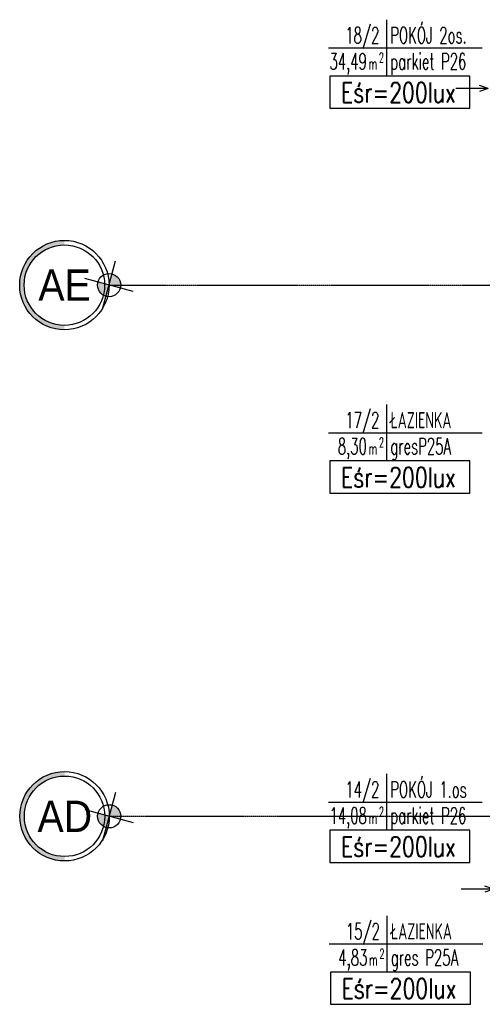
# Model space of a CAD drawing. Header units: inches. Extents: x -281236 to -70395, y 38777 to 102341.
# Tile 161 of 244: x -143289 to -142825, y 60406 to 61393. Entities that reach past the tile are written whole.
import ezdxf
from ezdxf.enums import TextEntityAlignment as Align

# ---------------------------------------------------------------- set-up
doc = ezdxf.new("R2010")
doc.units = ezdxf.units.IN
doc.header["$MEASUREMENT"] = 0
doc.linetypes.add('CENTER', pattern=[2, 1.25, -0.25, 0.25, -0.25])
doc.layers.get('0').update_dxf_attribs({"color": 101})
for name, color, linetype in [('E-90', 6, 'Continuous'), ('E-OPIS-POM', 6, 'Continuous'), ('E35', 6, 'Continuous'), ('Ins-went-opis', 141, 'Continuous'), ('Os-osie glowne', 8, 'CENTER'), ('Os-osie-opis', 8, 'Continuous')]:
    doc.layers.add(name, color=color, linetype=linetype)
doc.styles.add('dwg_opis duży', font='ARIAL.TTF', dxfattribs={"width": 0.9})
doc.styles.add('KA wymiar', font='romans.shx', dxfattribs={"width": 0.6})
doc.styles.add('ROMANS', font='romans', dxfattribs={"width": 0.85})

# ---------------------------------------------------------------- blocks, each defined once
blk = doc.blocks.new('pow')
for p, q in [((0, 0.523), (0, -0.523)), ((-1.075, 0), (1.78, 0))]:
    blk.add_line(p, q)
at = {"style": 'KA wymiar', "width": 0.6}
for s, height, p in [('2', 0.18, (-0.139, -0.27)), ('m', 0.21, (-0.333, -0.401))]:
    blk.add_text(s, height=height, dxfattribs=at).set_placement(p)
for tag, p in [('01', (-0.131, 0.084)), ('000.00', (-0.364, -0.401))]:
    blk.add_attdef(tag, text='', height=0.3, dxfattribs=at).set_placement(p, align=Align.RIGHT)
for tag, p in [('POMIESZCZENIE', (0.071, 0.084)), ('POSADZKA', (0.071, -0.401))]:
    blk.add_attdef(tag, p, '', height=0.3, dxfattribs=at)
blk = doc.blocks.new('0630_STRZAŁKA')
at = {"ltscale": 0.5}
for points in [[(0, 0), (-3.03, -8.56)], [(0, 0), (0, -32.43)], [(0, 0), (3.03, -8.56)]]:
    blk.add_lwpolyline(points, dxfattribs=at)
blk = doc.blocks.new('_opis_osi')
blk.add_hatch(color=256).paths.add_polyline_path([(32, -32), (28.8, -32, -1), (-28.8, -32), (-32, -32, 1)])
at = {"layer": 'Defpoints'}
h = blk.add_hatch(color=256, dxfattribs=at)
h.paths.add_polyline_path([(-2.15, -8.04, 0.414214), (8.04, -2.15), (0, 0)])
h.paths.add_polyline_path([(-8.04, 2.15), (0, 0), (2.15, 8.04, 0.414214)])
for radius in [32, 28.8]:
    blk.add_circle((0, -32), radius)
for p, q in [((4.64, 17.31), (-4.64, -17.31)), ((17.31, -4.64), (-17.31, 4.64))]:
    blk.add_line(p, q, dxfattribs=at)
blk.add_circle((0, 0), 8.32, dxfattribs=at)
at = {"style": 'dwg_opis duży', "width": 0.9}
blk.add_attdef('AXNAMEV', text='', height=22.4, rotation=90, dxfattribs=at).set_placement((0, -32), align=Align.MIDDLE_CENTER)

msp = doc.modelspace()

# ---------------------------------------------------------------- linework, layer by layer
at = {"layer": 'E35', "linetype": 'Continuous', "ltscale": 0.3}
for points in [[(-142977.95, 61303.81), (-142837.61, 61303.81), (-142837.61, 61336.09), (-142977.95, 61336.09)], [(-142977.95, 60918.04), (-142837.61, 60918.04), (-142837.61, 60950.32), (-142977.95, 60950.32)], [(-142977.95, 60547.83), (-142837.61, 60547.83), (-142837.61, 60580.11), (-142977.95, 60580.11)], [(-142977.44, 60405.7), (-142837.1, 60405.7), (-142837.1, 60437.98), (-142977.44, 60437.98)]]:
    msp.add_lwpolyline(points, close=True, dxfattribs=at)
at = {"layer": 'Os-osie glowne'}
msp.add_line((-143199.2, 60594.14), (-138010.68, 60594.14), dxfattribs=at)
msp.add_lwpolyline([(-143199.4, 61126.54), (-138010.88, 61126.54)], dxfattribs=at)

# ---------------------------------------------------------------- block references
at = {"layer": 'E-OPIS-POM', "xscale": 54, "yscale": 54, "zscale": 54}
for p, values in [((-142921.31, 61364.32), {'000.00': '34,49', '01': '18/2', 'POMIESZCZENIE': 'POKÓJ 2os.', 'POSADZKA': 'parkiet P26'}), ((-142921.31, 60978.56), {'000.00': '8,30', '01': '17/2', 'POMIESZCZENIE': 'ŁAZIENKA', 'POSADZKA': 'gresP25A'}), ((-142921.31, 60608.35), {'000.00': '14,08', '01': '14/2', 'POMIESZCZENIE': 'POKÓJ 1.os', 'POSADZKA': 'parkiet P26'}), ((-142920.8, 60466.21), {'000.00': '4,83', '01': '15/2', 'POMIESZCZENIE': 'ŁAZIENKA', 'POSADZKA': 'gres P25A'})]:
    msp.add_blockref('pow', p, dxfattribs=at).add_auto_attribs(values)
at = {"layer": 'Ins-went-opis', "xscale": -1, "rotation": 270}
for p in [(-142819.45, 61323.58), (-142814.12, 60521.08)]:
    msp.add_blockref('0630_STRZAŁKA', p, dxfattribs=at)
at = {"layer": 'Os-osie-opis'}
ref = msp.add_blockref('_opis_osi', (-143199.4, 61126.54), dxfattribs=dict(at, xscale=1.400000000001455, yscale=1.400000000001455, zscale=1.4, rotation=270))
ref.add_attrib('AXNAMEV', 'AE', dxfattribs={"layer": '0', "height": 31.36, "style": 'dwg_opis duży', "width": 0.9}).set_placement((-143243.97, 61126.54), align=Align.MIDDLE_CENTER)
ref = msp.add_blockref('_opis_osi', (-143199.2, 60594.14), dxfattribs=dict(at, xscale=1.400000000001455, yscale=1.400000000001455, zscale=1.4, rotation=270))
ref.add_attrib('AXNAMEV', 'AD', dxfattribs={"layer": '0', "height": 31.36, "style": 'dwg_opis duży', "width": 0.9}).set_placement((-143243.77, 60594.14), align=Align.MIDDLE_CENTER)

# ---------------------------------------------------------------- texts
at = {"layer": 'E-90', "style": 'ROMANS', "width": 0.75}
for p in [(-142909.29, 61319.65), (-142909.29, 60933.89), (-142909.29, 60563.68), (-142908.78, 60421.55)]:
    msp.add_text('Eśr=200lux', height=20, rotation=360, dxfattribs=at).set_placement(p, align=Align.MIDDLE)

doc.saveas('drawing.dxf')
